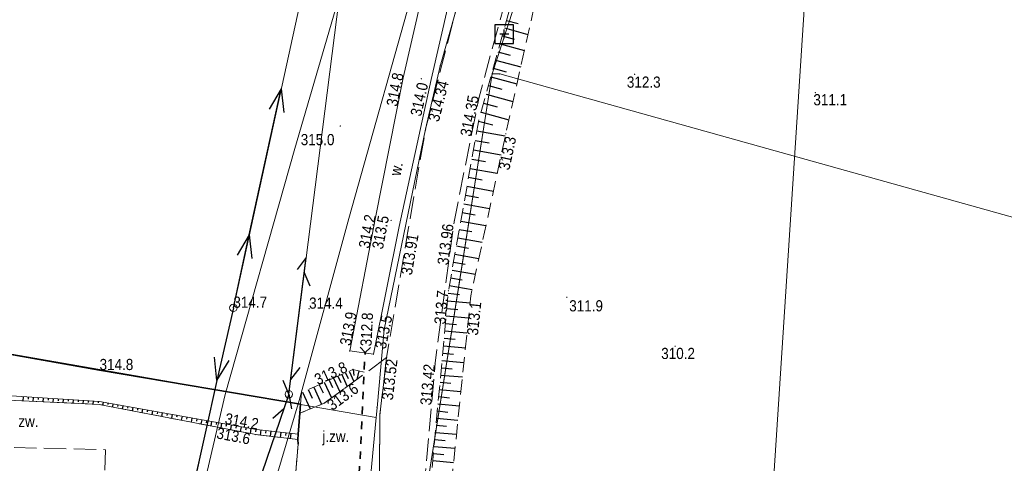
# Model space of a CAD drawing. Header units: metres. Extents: x 7423100 to 7431699, y 5527887 to 5533362.
# Tile 15 of 114: x 7427724 to 7427790, y 5529761 to 5529790. Entities that reach past the tile are written whole.
import ezdxf
from ezdxf.enums import TextEntityAlignment as Align

# ---------------------------------------------------------------- set-up
doc = ezdxf.new("R2010")
doc.units = ezdxf.units.M
doc.header["$MEASUREMENT"] = 0
for name, pattern in [('1.0_0.5', [1.5, 1, -0.5]), ('1.5_0.5', [2, 1.5, -0.5]), ('219-500', [0]), ('otkz_500', [1, 0.5, -0.5]), ('otob_500', [0]), ('suep_nn_500', [0]), ('sutp_500', [0])]:
    doc.linetypes.add(name, pattern=pattern)
doc.layers.get('0').update_dxf_attribs({"color": 2, "linetype": 'CONTINUOUS', "lineweight": 5})
for name, color, linetype in [('000 Inne (niezydentyfikowane)', 7, 'CONTINUOUS'), ('203-punkt graniczny', 7, 'CONTINUOUS'), ('217-kontur klasyfikacyjny', 7, 'CONTINUOUS'), ('218-kontur użytku gruntowego', 7, 'CONTINUOUS'), ('219-działka ewidencyjna', 7, 'CONTINUOUS'), ('brama', 7, 'CONTINUOUS'), ('jezdnia', 7, 'CONTINUOUS'), ('jezdnia-Atr17', 7, 'CONTINUOUS'), ('obszar utwardzony', 7, 'CONTINUOUS'), ('obszar utwardzony-Atr17', 7, 'CONTINUOUS'), ('ogrodzenie trwałe', 7, 'CONTINUOUS'), ('pikieta naturalna', 7, 'CONTINUOUS'), ('pikieta naturalna-Atr2', 7, 'CONTINUOUS'), ('pikieta sztuczna', 7, 'CONTINUOUS'), ('pikieta sztuczna-Atr2', 7, 'CONTINUOUS'), ('przepust', 7, 'CONTINUOUS'), ('przewód elektroenergetyczny niskiego napięcia', 7, 'CONTINUOUS'), ('przewód gazowy', 7, 'CONTINUOUS'), ('przewód telekomunikacyjny napowietrzny', 7, 'CONTINUOUS'), ('przewód wodociągowy', 7, 'CONTINUOUS'), ('rów przydrożny (poligon)', 7, 'CONTINUOUS'), ('rów przydrożny (poligon)-Atr17', 7, 'CONTINUOUS'), ('skarpa nieumocniona', 7, 'CONTINUOUS'), ('skarpa umocniona', 7, 'CONTINUOUS'), ('Szczegółowa osnowa geodezyjna pozioma', 7, 'CONTINUOUS'), ('słup przewodów napowietrznych', 7, 'CONTINUOUS')]:
    doc.layers.add(name, color=color, linetype=linetype)
doc.styles.get("Standard").update_dxf_attribs({"font": 'Working1250.shx', "width": 0.75})
doc.linetypes.add('902-500', pattern='A,3.75,0,[1,ksztalty.shx,S=0.5,R=0,X=0,Y=0],3.75', length=7.5)

# ---------------------------------------------------------------- blocks, each defined once
blk = doc.blocks.new('203')
at = {"linetype": 'Continuous', "lineweight": 0}
h = blk.add_hatch(color=0, dxfattribs=at)
edge = h.paths.add_edge_path()
edge.add_arc((0, 0), 0.045, 0, 360)
blk = doc.blocks.new('US15')
at = {"color": 0, "linetype": 'Continuous', "lineweight": 13}
blk.add_circle((0, 0), 0.25, dxfattribs=at)
blk = doc.blocks.new('PW01')
at = {"linetype": 'Continuous', "lineweight": 13}
h = blk.add_hatch(color=0, dxfattribs=at)
edge = h.paths.add_edge_path()
edge.add_arc((0, 0), 0.045, 0, 360)
blk = doc.blocks.new('IB05')
at = {"color": 0, "linetype": 'Continuous', "lineweight": 13}
for q in [(0.354, 0.354), (0.354, -0.354)]:
    blk.add_line((0, 0), q, dxfattribs=at)
blk = doc.blocks.new('SUEP1')
at = {"color": 0, "linetype": 'Continuous'}
for p, q in [((0, 0), (5, 0)), ((5, 0), (3.5, 0.5)), ((5, 0), (3.5, -0.5)), ((5, 0), (15, 0)), ((15, 0), (13.5, 0.5)), ((15, 0), (13.5, -0.5))]:
    blk.add_line(p, q, dxfattribs=at)
blk = doc.blocks.new('SUTP')
at = {"color": 0, "linetype": 'Continuous'}
for p, q in [((0, 0), (0.866, 0.5)), ((0, 0), (9.232, 0)), ((1.866, -0.5), (1, 0)), ((7.366, -0.5), (8.232, 0)), ((9.232, 0), (8.366, 0.5))]:
    blk.add_line(p, q, dxfattribs=at)
blk = doc.blocks.new('OSSP')
at = {"color": 0}
for p, q in [((-0.626, 0.625), (-0.626, -0.625)), ((-0.626, 0.625), (-0.626, -0.625)), ((0.624, 0.625), (-0.626, 0.625)), ((0.624, 0.625), (-0.626, 0.625)), ((0.3, 0), (-0.3, 0)), ((0.3, 0), (-0.3, 0)), ((0, -0.3), (0, 0.3)), ((0, -0.3), (0, 0.3)), ((0.624, -0.625), (0.624, 0.625)), ((0.624, -0.625), (0.624, 0.625)), ((-0.626, -0.625), (0.624, -0.625)), ((-0.626, -0.625), (0.624, -0.625))]:
    blk.add_line(p, q, dxfattribs=at)

msp = doc.modelspace()

# ---------------------------------------------------------------- linework, layer by layer
at = {"layer": '000 Inne (niezydentyfikowane)', "color": 7, "linetype": 'Continuous', "lineweight": 25, "flags": 128}
for points in [[(7427756.9, 5529790.29), (7427757.67, 5529790.08)], [(7427756.76, 5529789.78), (7427758.33, 5529789.34)], [(7427756.47, 5529788.72), (7427758.1, 5529788.27)], [(7427756.61, 5529789.26), (7427757.41, 5529789.03)], [(7427756.32, 5529788.18), (7427757.15, 5529787.95)], [(7427756.17, 5529787.63), (7427757.85, 5529787.17)], [(7427756.01, 5529787.08), (7427756.87, 5529786.84)], [(7427755.85, 5529786.51), (7427757.59, 5529786.03)], [(7427755.53, 5529785.34), (7427757.33, 5529784.85)], [(7427755.69, 5529785.93), (7427756.58, 5529785.69)], [(7427755.37, 5529784.75), (7427756.28, 5529784.5)], [(7427755.2, 5529784.14), (7427757.06, 5529783.63)], [(7427755.03, 5529783.53), (7427755.98, 5529783.29)], [(7427754.91, 5529782.89), (7427756.82, 5529782.55)], [(7427754.8, 5529782.25), (7427755.74, 5529782.08)], [(7427754.69, 5529781.62), (7427756.55, 5529781.29)], [(7427754.58, 5529781), (7427755.5, 5529780.83)], [(7427754.47, 5529780.38), (7427756.28, 5529780.06)], [(7427754.36, 5529779.78), (7427755.26, 5529779.62)], [(7427754.25, 5529779.18), (7427756.02, 5529778.86)], [(7427754.15, 5529778.58), (7427755.02, 5529778.43)], [(7427753.94, 5529777.42), (7427754.79, 5529777.27)], [(7427754.04, 5529778), (7427755.77, 5529777.69)], [(7427753.84, 5529776.85), (7427755.52, 5529776.55)], [(7427753.74, 5529776.29), (7427754.57, 5529776.14)], [(7427753.64, 5529775.73), (7427755.28, 5529775.44)], [(7427753.54, 5529775.18), (7427754.35, 5529775.03)], [(7427753.45, 5529774.63), (7427755.05, 5529774.35)], [(7427753.26, 5529773.57), (7427754.82, 5529773.29)], [(7427753.35, 5529774.1), (7427754.14, 5529773.96)], [(7427753.16, 5529773.04), (7427753.94, 5529772.91)], [(7427753.07, 5529772.53), (7427754.6, 5529772.26)], [(7427752.95, 5529771.51), (7427754.46, 5529771.37)], [(7427752.99, 5529772.01), (7427753.76, 5529771.94)], [(7427752.9, 5529771), (7427753.65, 5529770.93)], [(7427752.86, 5529770.5), (7427754.36, 5529770.36)], [(7427752.76, 5529769.5), (7427754.25, 5529769.36)], [(7427752.81, 5529770), (7427753.56, 5529769.93)], [(7427752.72, 5529769), (7427753.46, 5529768.93)], [(7427752.67, 5529768.5), (7427754.15, 5529768.37)], [(7427752.58, 5529767.52), (7427754.05, 5529767.38)], [(7427752.63, 5529768.01), (7427753.36, 5529767.94)], [(7427746.64, 5529766.92), (7427746.67, 5529766.51)], [(7427752.54, 5529767.03), (7427753.27, 5529766.96)], [(7427745.02, 5529766.19), (7427745.25, 5529765.7)], [(7427745.32, 5529766.33), (7427745.74, 5529765.41)], [(7427745.6, 5529766.46), (7427745.8, 5529766.03)], [(7427745.87, 5529766.58), (7427746.23, 5529765.77)], [(7427746.12, 5529766.69), (7427746.29, 5529766.31)], [(7427746.36, 5529766.8), (7427746.68, 5529766.1)], [(7427747.02, 5529766.82), (7427746.88, 5529766.24)], [(7427752.49, 5529766.54), (7427753.95, 5529766.41)], [(7427743.62, 5529765.56), (7427743.88, 5529764.99)], [(7427744, 5529765.73), (7427744.52, 5529764.58)], [(7427744.36, 5529765.89), (7427744.62, 5529765.34)], [(7427744.7, 5529766.05), (7427745.18, 5529765.01)], [(7427752.4, 5529765.57), (7427753.85, 5529765.44)], [(7427752.45, 5529766.05), (7427753.17, 5529765.99)], [(7427724.53, 5529765.08), (7427724.51, 5529764.8)], [(7427724.87, 5529765.06), (7427724.86, 5529764.93)], [(7427725.2, 5529765.04), (7427725.18, 5529764.77)], [(7427725.54, 5529765.02), (7427725.53, 5529764.89)], [(7427725.87, 5529765), (7427725.85, 5529764.74)], [(7427726.21, 5529764.98), (7427726.2, 5529764.85)], [(7427726.54, 5529764.96), (7427726.52, 5529764.71)], [(7427726.87, 5529764.94), (7427726.87, 5529764.82)], [(7427727.21, 5529764.91), (7427727.19, 5529764.68)], [(7427727.54, 5529764.89), (7427727.54, 5529764.78)], [(7427743.25, 5529765.38), (7427743.75, 5529764.27)], [(7427752.36, 5529765.09), (7427753.08, 5529765.02)], [(7427727.88, 5529764.87), (7427727.86, 5529764.65)], [(7427728.21, 5529764.85), (7427728.21, 5529764.74)], [(7427728.55, 5529764.83), (7427728.54, 5529764.62)], [(7427728.88, 5529764.81), (7427728.88, 5529764.71)], [(7427729.22, 5529764.79), (7427729.21, 5529764.59)], [(7427729.55, 5529764.77), (7427729.55, 5529764.67)], [(7427729.88, 5529764.72), (7427729.85, 5529764.53)], [(7427730.21, 5529764.66), (7427730.2, 5529764.56)], [(7427730.54, 5529764.6), (7427730.51, 5529764.4)], [(7427730.87, 5529764.54), (7427730.86, 5529764.44)], [(7427731.2, 5529764.48), (7427731.17, 5529764.27)], [(7427731.54, 5529764.42), (7427731.52, 5529764.32)], [(7427731.87, 5529764.36), (7427731.83, 5529764.15)], [(7427732.2, 5529764.31), (7427732.18, 5529764.19)], [(7427732.53, 5529764.25), (7427732.49, 5529764.02)], [(7427752.31, 5529764.61), (7427753.75, 5529764.47)], [(7427732.86, 5529764.19), (7427732.84, 5529764.07)], [(7427733.19, 5529764.13), (7427733.14, 5529763.89)], [(7427733.52, 5529764.07), (7427733.5, 5529763.95)], [(7427733.85, 5529764.01), (7427733.8, 5529763.77)], [(7427734.18, 5529763.95), (7427734.15, 5529763.83)], [(7427734.51, 5529763.89), (7427734.46, 5529763.64)], [(7427734.84, 5529763.84), (7427734.81, 5529763.71)], [(7427735.17, 5529763.78), (7427735.12, 5529763.51)], [(7427735.5, 5529763.72), (7427735.47, 5529763.58)], [(7427735.83, 5529763.66), (7427735.78, 5529763.38)], [(7427736.16, 5529763.6), (7427736.13, 5529763.46)], [(7427752.22, 5529763.65), (7427753.65, 5529763.52)], [(7427752.27, 5529764.13), (7427752.98, 5529764.06)], [(7427736.49, 5529763.54), (7427736.44, 5529763.26)], [(7427736.82, 5529763.48), (7427736.79, 5529763.34)], [(7427737.15, 5529763.43), (7427737.1, 5529763.13)], [(7427737.48, 5529763.37), (7427737.45, 5529763.22)], [(7427737.81, 5529763.31), (7427737.76, 5529763)], [(7427738.14, 5529763.25), (7427738.11, 5529763.09)], [(7427738.47, 5529763.19), (7427738.41, 5529762.88)], [(7427738.8, 5529763.13), (7427738.77, 5529762.97)], [(7427739.13, 5529763.07), (7427739.07, 5529762.75)], [(7427739.46, 5529763.01), (7427739.43, 5529762.85)], [(7427739.79, 5529762.96), (7427739.73, 5529762.62)], [(7427740.12, 5529762.9), (7427740.09, 5529762.73)], [(7427752.18, 5529763.17), (7427752.89, 5529763.11)], [(7427740.45, 5529762.86), (7427740.41, 5529762.52)], [(7427740.79, 5529762.82), (7427740.77, 5529762.65)], [(7427741.12, 5529762.78), (7427741.08, 5529762.44)], [(7427741.45, 5529762.74), (7427741.43, 5529762.57)], [(7427741.79, 5529762.7), (7427741.75, 5529762.36)], [(7427742.12, 5529762.67), (7427742.1, 5529762.5)], [(7427742.45, 5529762.63), (7427742.41, 5529762.29)], [(7427752.14, 5529762.7), (7427753.55, 5529762.57)], [(7427752.05, 5529761.76), (7427753.45, 5529761.63)], [(7427752.09, 5529762.23), (7427752.8, 5529762.16)], [(7427752.01, 5529761.29), (7427752.71, 5529761.22)], [(7427751.96, 5529760.82), (7427753.36, 5529760.69)]]:
    msp.add_lwpolyline(points, dxfattribs=at)
at = {"layer": '217-kontur klasyfikacyjny', "color": 92, "linetype": 'Continuous', "lineweight": 18, "flags": 128}
for points in [[(7427760.54, 5529800.81), (7427755.93, 5529786.7)], [(7427774.82, 5529760.12), (7427777.3, 5529798.26)], [(7427777.3, 5529798.26), (7427774.82, 5529760.12)], [(7427752.45, 5529787.23), (7427754.64, 5529794.94)], [(7427751.48, 5529783), (7427752.45, 5529787.23)], [(7427755.93, 5529786.7), (7427753.68, 5529772.36)], [(7427748.71, 5529769.59), (7427751.48, 5529783)], [(7427753.68, 5529772.36), (7427750.77, 5529753.86)], [(7427748.23, 5529764.35), (7427748.71, 5529769.59)], [(7427748.17, 5529763.69), (7427748.23, 5529764.35)], [(7427744.92, 5529729.05), (7427748.17, 5529763.69)]]:
    msp.add_lwpolyline(points, dxfattribs=at)
at = {"layer": '218-kontur użytku gruntowego', "color": 3, "linetype": 'Continuous', "lineweight": 18, "flags": 128}
for points in [[(7427755.93, 5529786.7), (7427760.54, 5529800.81)], [(7427760.54, 5529800.81), (7427755.93, 5529786.7)], [(7427774.82, 5529760.12), (7427777.3, 5529798.26)], [(7427777.3, 5529798.26), (7427774.82, 5529760.12)], [(7427752.45, 5529787.23), (7427754.64, 5529794.94)], [(7427754.64, 5529794.94), (7427752.45, 5529787.23)], [(7427750.77, 5529753.86), (7427755.93, 5529786.7)], [(7427755.93, 5529786.7), (7427750.77, 5529753.86)], [(7427751.48, 5529783), (7427752.45, 5529787.23)], [(7427752.45, 5529787.23), (7427751.48, 5529783)], [(7427748.71, 5529769.59), (7427751.48, 5529783)], [(7427751.48, 5529783), (7427748.71, 5529769.59)], [(7427743.11, 5529764.57), (7427684.59, 5529774.77)], [(7427684.59, 5529774.77), (7427743.11, 5529764.57)], [(7427748.23, 5529764.35), (7427748.71, 5529769.59)], [(7427748.71, 5529769.59), (7427748.23, 5529764.35)], [(7427748.17, 5529763.69), (7427743.11, 5529764.57)], [(7427743.11, 5529764.57), (7427748.17, 5529763.69)], [(7427748.17, 5529763.69), (7427748.23, 5529764.35)], [(7427748.23, 5529764.35), (7427748.17, 5529763.69)], [(7427744.92, 5529729.05), (7427748.17, 5529763.69)], [(7427748.17, 5529763.69), (7427744.92, 5529729.05)]]:
    msp.add_lwpolyline(points, dxfattribs=at)
at = {"layer": '219-działka ewidencyjna', "color": 7, "linetype": '219-500', "lineweight": 18, "flags": 128}
for points in [[(7427760.54, 5529800.81), (7427755.93, 5529786.7)], [(7427752.45, 5529787.23), (7427754.64, 5529794.94)], [(7427755.93, 5529786.7), (7427750.77, 5529753.86)], [(7427752.45, 5529787.23), (7427751.48, 5529783)], [(7427755.93, 5529786.7), (7427756.45, 5529786.7)], [(7427756.45, 5529786.7), (7427804.27, 5529773.34)], [(7427748.71, 5529769.59), (7427751.48, 5529783)], [(7427684.59, 5529774.77), (7427743.11, 5529764.57)], [(7427748.71, 5529769.59), (7427748.23, 5529764.35)], [(7427743.11, 5529764.57), (7427748.17, 5529763.69)], [(7427748.23, 5529764.35), (7427748.17, 5529763.69)], [(7427744.92, 5529729.05), (7427748.17, 5529763.69)]]:
    msp.add_lwpolyline(points, dxfattribs=at)
at = {"layer": 'brama', "color": 7, "linetype": 'otob_500', "lineweight": 18, "flags": 128}
msp.add_lwpolyline([(7427742.94, 5529761.91), (7427742.51, 5529756.63)], dxfattribs=at)
at = {"layer": 'jezdnia', "color": 7, "linetype": '1.5_0.5', "lineweight": 18, "flags": 128}
for points in [[(7427759.93, 5529801.24), (7427763.22, 5529808.93), (7427767.43, 5529816.86), (7427770.13, 5529821.47), (7427773.8, 5529827.73), (7427776.13, 5529831.57), (7427778.65, 5529835.73), (7427781.02, 5529839.73), (7427784.12, 5529844.73), (7427787.39, 5529849.93), (7427789.85, 5529853.92), (7427790.52, 5529854.97), (7427792.25, 5529857.91), (7427795.01, 5529862.45), (7427797.73, 5529866.93), (7427800.86, 5529871.91), (7427805.05, 5529878.66), (7427807.29, 5529882.04), (7427811.24, 5529887.56), (7427813.21, 5529890.22), (7427815.78, 5529893.46), (7427819.11, 5529897.17), (7427822.17, 5529900.29), (7427825.24, 5529903.19), (7427827.84, 5529905.45), (7427832.23, 5529908.95), (7427837.72, 5529912.95), (7427842.69, 5529916.48), (7427850.06, 5529921.48), (7427857.15, 5529926.17), (7427862.06, 5529929.29), (7427865.19, 5529931.3), (7427868.24, 5529933.07), (7427872.04, 5529935.09), (7427874.51, 5529936.17), (7427875.58, 5529936.63), (7427876.35, 5529936.93), (7427880.31, 5529938.16), (7427883.21, 5529938.66), (7427886.56, 5529938.84), (7427889.48, 5529938.56), (7427893.55, 5529937.9), (7427900.69, 5529936.19), (7427910.59, 5529933.28), (7427916.46, 5529931.53), (7427920.64, 5529930.35), (7427921.1, 5529933.42), (7427912.15, 5529936.03), (7427903.26, 5529938.57), (7427892.23, 5529941.35), (7427884.81, 5529942.41), (7427882, 5529942.98), (7427879.81, 5529942.79), (7427878.36, 5529942.41), (7427876.77, 5529941.6), (7427874.75, 5529940.53), (7427873.61, 5529939.89), (7427872.24, 5529938.81), (7427868.09, 5529936.6), (7427864.99, 5529934.66), (7427861.92, 5529932.94), (7427857.19, 5529929.87), (7427853.75, 5529927.54), (7427851.09, 5529925.78), (7427844.51, 5529921.38), (7427841.07, 5529919.11), (7427837.68, 5529916.71), (7427834.53, 5529914.55), (7427829.28, 5529910.5), (7427824.58, 5529906.64), (7427820.8, 5529903.22), (7427817.46, 5529899.96), (7427813.76, 5529895.8), (7427810.9, 5529892.49), (7427808.55, 5529889.07), (7427804.88, 5529883.96), (7427802.54, 5529880.53), (7427802.31, 5529880.09), (7427800.14, 5529876.71), (7427799.46, 5529875.53), (7427797.96, 5529873.08), (7427793.97, 5529866.68), (7427789.52, 5529859.37), (7427786, 5529853.62), (7427780.92, 5529845.31), (7427777.16, 5529839.09), (7427774.65, 5529834.99), (7427771.62, 5529829.71), (7427768.59, 5529824.69), (7427765.28, 5529819.04), (7427763.7, 5529816.65), (7427759.9, 5529809.05), (7427757.52, 5529803.28), (7427756.47, 5529800.92), (7427756.33, 5529800.31), (7427754.17, 5529793.57), (7427752.31, 5529786.27), (7427751.48, 5529783), (7427750.3, 5529776.18), (7427748.87, 5529767.72), (7427748.41, 5529763.83), (7427748.4, 5529758.25), (7427747.26, 5529745.16), (7427746.52, 5529737.4), (7427745.44, 5529726.32), (7427744.89, 5529721.44), (7427744.18, 5529714.6), (7427743.77, 5529711.05), (7427742.87, 5529701.98), (7427741.68, 5529689.34), (7427741.36, 5529686.81), (7427741.15, 5529684.77), (7427740.75, 5529683.05), (7427739.08, 5529680.54), (7427737.14, 5529678.71), (7427737.57, 5529676.94), (7427737.6, 5529675.26), (7427740.45, 5529673.38), (7427740.28, 5529664.58), (7427740.4, 5529654.73), (7427740.56, 5529647.5), (7427740.63, 5529636.14), (7427740.62, 5529631.57), (7427740.28, 5529621.89), (7427740.22, 5529621.23), (7427739.64, 5529614.93), (7427738.41, 5529604.87), (7427736.89, 5529595.43), (7427736.05, 5529591.47), (7427733.88, 5529580.59), (7427729.48, 5529559.3), (7427731.98, 5529558.57), (7427734.38, 5529567.38), (7427735.33, 5529571.93), (7427738.92, 5529589.76), (7427739.69, 5529593.78), (7427741.43, 5529604.08), (7427742.19, 5529609.82), (7427742.97, 5529616.86), (7427743.34, 5529621.14), (7427743.69, 5529634.15), (7427743.8, 5529642.92), (7427743.69, 5529646.96), (7427743.62, 5529659.27), (7427743.44, 5529664.69), (7427743.53, 5529674.22), (7427744.26, 5529685.44), (7427745.38, 5529696.71), (7427746.45, 5529707.71), (7427747.08, 5529714.31), (7427747.66, 5529719.33), (7427749.02, 5529731.73), (7427750.23, 5529744.72), (7427751.31, 5529758.3), (7427752.12, 5529767.33), (7427753.41, 5529776.91), (7427755.06, 5529785.14), (7427757.64, 5529794.6)], [(7427748.87, 5529767.72), (7427747.51, 5529766.7), (7427744.69, 5529764.65), (7427743.06, 5529763.98), (7427742.95, 5529762.57), (7427742.92, 5529762.23), (7427742.94, 5529761.91), (7427742.51, 5529756.63), (7427744.06, 5529756.51), (7427744.06, 5529757.8), (7427744.31, 5529758.27), (7427745.54, 5529758.95), (7427747.17, 5529759.26), (7427748.4, 5529758.25), (7427748.41, 5529763.83)]]:
    msp.add_lwpolyline(points, close=True, dxfattribs=at)
at = {"layer": 'obszar utwardzony', "color": 7, "linetype": '1.5_0.5', "lineweight": 18, "flags": 128}
msp.add_lwpolyline([(7427709.93, 5529761.81), (7427721.31, 5529761.64), (7427722.23, 5529761.72), (7427730.04, 5529761.54), (7427729.96, 5529758.03), (7427729.76, 5529749.47), (7427729.72, 5529745.84), (7427730.91, 5529746.25), (7427732.18, 5529746.8), (7427733.89, 5529747.81), (7427735.83, 5529749.18), (7427737.76, 5529750.99), (7427739.36, 5529753.82), (7427741.02, 5529755.17), (7427741.05, 5529755.68), (7427741.62, 5529756.38), (7427742.51, 5529756.63), (7427742.94, 5529761.91), (7427742.92, 5529762.23), (7427740.11, 5529762.55), (7427729.63, 5529764.57), (7427723.05, 5529764.87), (7427718.13, 5529764.9), (7427709.51, 5529765.26)], close=True, dxfattribs=at)
at = {"layer": 'ogrodzenie trwałe', "color": 7, "linetype": '902-500', "lineweight": 35, "flags": 128}
msp.add_lwpolyline([(7427681.85, 5529768.82), (7427682.87, 5529773.27), (7427684.59, 5529774.77), (7427714.54, 5529769.54), (7427729.65, 5529766.87), (7427743.1, 5529764.59), (7427743.06, 5529763.98), (7427742.95, 5529762.57), (7427742.92, 5529762.23), (7427742.94, 5529761.91)], dxfattribs=at)
at = {"layer": 'przepust', "color": 7, "linetype": 'otkz_500', "lineweight": 35, "flags": 128}
msp.add_lwpolyline([(7427746.9, 5529756.93), (7427747.43, 5529768.04)], dxfattribs=at)
at = {"layer": 'przewód elektroenergetyczny niskiego napięcia', "color": 1, "linetype": 'suep_nn_500', "lineweight": 18, "flags": 128}
for points in [[(7427749.25, 5529819.69), (7427738.61, 5529771.04)], [(7427738.61, 5529771.04), (7427727.73, 5529722.7)], [(7427727.73, 5529722.7), (7427738.61, 5529771.04)]]:
    msp.add_lwpolyline(points, dxfattribs=at)
at = {"layer": 'przewód gazowy', "color": 52, "linetype": 'Continuous', "lineweight": 18, "flags": 128}
msp.add_lwpolyline([(7427751.84, 5529810.08), (7427748.32, 5529800.91), (7427742.73, 5529781.7), (7427738.07, 5529765.23), (7427735.4, 5529753.87), (7427732.08, 5529734.9), (7427729.23, 5529713.06), (7427726.47, 5529695.48), (7427725.23, 5529682.73), (7427710.44, 5529682.8), (7427695.86, 5529684.21), (7427690.33, 5529684.53)], dxfattribs=at)
at = {"layer": 'przewód telekomunikacyjny napowietrzny', "color": 30, "linetype": 'sutp_500', "lineweight": 18, "flags": 128}
for points in [[(7427742.32, 5529765.25), (7427749.25, 5529819.69)], [(7427727.73, 5529722.7), (7427742.32, 5529765.25)]]:
    msp.add_lwpolyline(points, dxfattribs=at)
at = {"layer": 'przewód wodociągowy', "color": 5, "linetype": 'Continuous', "lineweight": 18, "flags": 128}
msp.add_lwpolyline([(7427733.48, 5529720.21), (7427735.25, 5529733.33), (7427737.57, 5529744.07), (7427739.12, 5529751.67), (7427739.78, 5529753.97), (7427743.01, 5529764.83), (7427746.34, 5529777.03), (7427751.05, 5529793.78), (7427757.56, 5529801.58), (7427761.85, 5529803.34), (7427766.62, 5529806.98), (7427767.69, 5529810.1), (7427774.96, 5529823.42), (7427779.8, 5529831.29), (7427786.92, 5529842.42), (7427795.62, 5529856.25), (7427803.23, 5529868.67), (7427810.45, 5529880.28)], dxfattribs=at)
at = {"layer": 'rów przydrożny (poligon)', "color": 7, "linetype": 'Continuous', "lineweight": 18, "flags": 128}
msp.add_lwpolyline([(7427747.99, 5529767.93), (7427749.72, 5529776.49), (7427751.86, 5529786.32), (7427753.59, 5529793.92), (7427755.65, 5529800.67), (7427755.03, 5529800.89), (7427753.81, 5529801.2), (7427751.85, 5529794.61), (7427749.97, 5529786.45), (7427748.12, 5529777.08), (7427746.4, 5529768.15)], close=True, dxfattribs=at)
at = {"layer": 'skarpa nieumocniona', "color": 7, "linetype": '1.0_0.5', "lineweight": 18, "flags": 128}
for points in [[(7427747.87, 5529714.08), (7427748.83, 5529714.23), (7427749.66, 5529728.24), (7427750.75, 5529737.15), (7427752.63, 5529737.42), (7427754.53, 5529739.99), (7427762.3, 5529744.17), (7427762.61, 5529746.35), (7427759.04, 5529751.1), (7427755.72, 5529753.74), (7427755.15, 5529756.4), (7427753.06, 5529757.8), (7427754.51, 5529771.85), (7427756.85, 5529782.69), (7427759.42, 5529794.21), (7427761.53, 5529802), (7427764.17, 5529809.73), (7427760.81, 5529802.52), (7427758.04, 5529794.42), (7427755.02, 5529783.49), (7427753.01, 5529772.18), (7427751.66, 5529757.52), (7427753.7, 5529756.61), (7427754.47, 5529753.34), (7427758.56, 5529750.21), (7427760.74, 5529745.19), (7427754.77, 5529741.44), (7427752.59, 5529738.51), (7427750.15, 5529737.22), (7427749, 5529728.36)], [(7427747.87, 5529714.08), (7427748.83, 5529714.23), (7427749.66, 5529728.24), (7427750.75, 5529737.15), (7427752.63, 5529737.42), (7427754.53, 5529739.99), (7427762.3, 5529744.17), (7427762.61, 5529746.35), (7427759.04, 5529751.1), (7427755.72, 5529753.74), (7427755.15, 5529756.4), (7427753.06, 5529757.8), (7427754.51, 5529771.85), (7427756.85, 5529782.69), (7427759.42, 5529794.21), (7427761.53, 5529802), (7427764.17, 5529809.73), (7427760.81, 5529802.52), (7427758.04, 5529794.42), (7427755.02, 5529783.49), (7427753.01, 5529772.18), (7427751.66, 5529757.52), (7427753.7, 5529756.61), (7427754.47, 5529753.34), (7427758.56, 5529750.21), (7427760.74, 5529745.19), (7427754.77, 5529741.44), (7427752.59, 5529738.51), (7427750.15, 5529737.22), (7427749, 5529728.36)], [(7427743.1, 5529764.59), (7427743.06, 5529763.98), (7427744.69, 5529764.65), (7427747.51, 5529766.7), (7427746.62, 5529766.92), (7427743.17, 5529765.35)], [(7427743.1, 5529764.59), (7427743.06, 5529763.98), (7427744.69, 5529764.65), (7427747.51, 5529766.7), (7427746.62, 5529766.92), (7427743.17, 5529765.35)]]:
    msp.add_lwpolyline(points, close=True, dxfattribs=at)
at = {"layer": 'skarpa umocniona', "color": 7, "linetype": 'Continuous', "lineweight": 18, "flags": 128}
msp.add_lwpolyline([(7427742.95, 5529762.57), (7427740.16, 5529762.89), (7427729.64, 5529764.76), (7427723.03, 5529765.18), (7427718.24, 5529765.13), (7427709.53, 5529765.37), (7427709.51, 5529765.26), (7427718.13, 5529764.9), (7427723.05, 5529764.87), (7427729.63, 5529764.57), (7427740.11, 5529762.55), (7427742.92, 5529762.23)], close=True, dxfattribs=at)
msp.add_lwpolyline([(7427742.95, 5529762.57), (7427740.16, 5529762.89), (7427729.64, 5529764.76), (7427723.03, 5529765.18), (7427718.24, 5529765.13), (7427709.53, 5529765.37), (7427709.51, 5529765.26), (7427718.13, 5529764.9), (7427723.05, 5529764.87), (7427729.63, 5529764.57), (7427740.11, 5529762.55), (7427742.92, 5529762.23)], close=True, dxfattribs=at)

# ---------------------------------------------------------------- block references
at = {"layer": '203-punkt graniczny', "color": 7, "linetype": 'Continuous', "lineweight": 18}
for p in [(7427752.45, 5529787.23), (7427755.93, 5529786.7), (7427756.45, 5529786.7), (7427751.48, 5529783), (7427748.71, 5529769.59), (7427743.11, 5529764.57), (7427748.23, 5529764.35), (7427748.17, 5529763.69)]:
    msp.add_blockref('203', p, dxfattribs=at)
at = {"layer": 'pikieta naturalna', "color": 7, "linetype": 'Continuous', "lineweight": 13}
for p in [(7427765.48, 5529786.68), (7427749.97, 5529786.45), (7427751.2, 5529786.38), (7427777.58, 5529785.45), (7427745.77, 5529783.21), (7427756.85, 5529782.69), (7427748.12, 5529777.08), (7427749.17, 5529776.89), (7427753.01, 5529772.18), (7427754.51, 5529771.85), (7427760.94, 5529771.74), (7427738.61, 5529771.04), (7427743.68, 5529770.98), (7427746.4, 5529768.15), (7427768.19, 5529768.47), (7427747.43, 5529768.04), (7427747.99, 5529767.93), (7427729.65, 5529766.87), (7427746.62, 5529766.92), (7427744.69, 5529764.65), (7427740.16, 5529762.89), (7427740.11, 5529762.55)]:
    msp.add_blockref('PW01', p, dxfattribs=at)
at = {"layer": 'pikieta sztuczna', "color": 7, "linetype": 'Continuous', "lineweight": 13}
for p in [(7427752.31, 5529786.27), (7427755.06, 5529785.14), (7427753.41, 5529776.91), (7427750.3, 5529776.18), (7427748.87, 5529767.72), (7427752.12, 5529767.33)]:
    msp.add_blockref('PW01', p, dxfattribs=at)
at = {"layer": 'przepust', "color": 7, "linetype": 'Continuous', "lineweight": 35, "rotation": 87.26899999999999}
msp.add_blockref('IB05', (7427747.43, 5529768.04), dxfattribs=at)
at = {"layer": 'przewód elektroenergetyczny niskiego napięcia', "color": 1, "linetype": 'Continuous', "lineweight": 18}
for rotation in [77.663, 257.316]:
    msp.add_blockref('SUEP1', (7427738.61, 5529771.04), dxfattribs=dict(at, rotation=rotation))
at = {"layer": 'przewód telekomunikacyjny napowietrzny', "color": 30, "linetype": 'Continuous', "lineweight": 18}
for rotation in [82.745, 251.074]:
    msp.add_blockref('SUTP', (7427742.32, 5529765.25), dxfattribs=dict(at, rotation=rotation))
at = {"layer": 'Szczegółowa osnowa geodezyjna pozioma', "color": 7, "linetype": 'Continuous', "lineweight": 18}
msp.add_blockref('OSSP', (7427756.75, 5529789.37), dxfattribs=at)
at = {"layer": 'słup przewodów napowietrznych', "color": 7, "linetype": 'Continuous', "lineweight": 18}
for p in [(7427738.61, 5529771.04), (7427742.32, 5529765.25)]:
    msp.add_blockref('US15', p, dxfattribs=at)

# ---------------------------------------------------------------- texts
at = {"layer": 'jezdnia-Atr17', "color": 7, "width": 0.9}
msp.add_text('j.zw.', height=0.75, dxfattribs=at).set_placement((7427744.57, 5529762.05))
at = {"layer": 'obszar utwardzony-Atr17', "color": 7, "width": 0.9}
msp.add_text('zw.', height=0.75, dxfattribs=at).set_placement((7427724.21, 5529763.06))
at = {"layer": 'pikieta naturalna-Atr2', "color": 7, "width": 0.9}
for s, rotation, p in [('314.8', 78.831, (7427749.58, 5529784.48)), ('314.2', 79.097, (7427747.72, 5529774.98)), ('313.7', 84.738, (7427752.8, 5529769.91)), ('313.9', 79.097, (7427746.46, 5529768.46)), ('313.8', 24.469, (7427744.26, 5529765.85)), ('314.2', 349.92, (7427738, 5529763.27))]:
    msp.add_text(s, height=0.75, rotation=rotation, dxfattribs=at).set_placement(p)
for s, rotation, p in [('314.0', 77.718, (7427750.45, 5529783.98)), ('313.3', 77.819, (7427756.35, 5529780.37)), ('313.5', 79.097, (7427747.88, 5529775.06)), ('313.1', 84.107, (7427754.24, 5529769.24)), ('312.8', 87.268, (7427747.11, 5529768.48)), ('313.5', 78.574, (7427748.08, 5529768.39)), ('313.6', 36.015, (7427744.8, 5529764.73)), ('313.6', 349.09, (7427737.58, 5529763.04))]:
    msp.add_text(s, height=0.75, rotation=rotation, dxfattribs=at).set_placement(p, align=Align.TOP_LEFT)
for s, p in [('312.3', (7427764.96, 5529786.53)), ('311.1', (7427777.45, 5529785.35)), ('315.0', (7427743.12, 5529782.68)), ('311.9', (7427761.1, 5529771.55)), ('310.2', (7427767.26, 5529768.36))]:
    msp.add_text(s, height=0.75, dxfattribs=at).set_placement(p, align=Align.TOP_LEFT)
for s, p in [('314.7', (7427738.61, 5529771.04)), ('314.4', (7427743.68, 5529770.98)), ('314.8', (7427729.65, 5529766.87))]:
    msp.add_text(s, height=0.75, dxfattribs=at).set_placement(p)
at = {"layer": 'pikieta sztuczna-Atr2', "color": 7, "width": 0.9}
for s, rotation, p in [('314.34', 75.758, (7427751.64, 5529783.64)), ('313.91', 80.405, (7427749.82, 5529773.32)), ('313.52', 83.256, (7427748.54, 5529764.91))]:
    msp.add_text(s, height=0.75, rotation=rotation, dxfattribs=at).set_placement(p, align=Align.TOP_LEFT)
for s, rotation, p in [('314.35', 78.663, (7427754.52, 5529782.47)), ('313.96', 82.331, (7427753, 5529773.87)), ('313.42', 84.874, (7427751.86, 5529764.49))]:
    msp.add_text(s, height=0.75, rotation=rotation, dxfattribs=at).set_placement(p)
at = {"layer": 'rów przydrożny (poligon)-Atr17', "color": 7, "width": 0.9}
msp.add_text('w.', height=0.75, rotation=78.736, dxfattribs=at).set_placement((7427749.8, 5529779.83))

doc.saveas('drawing.dxf')
